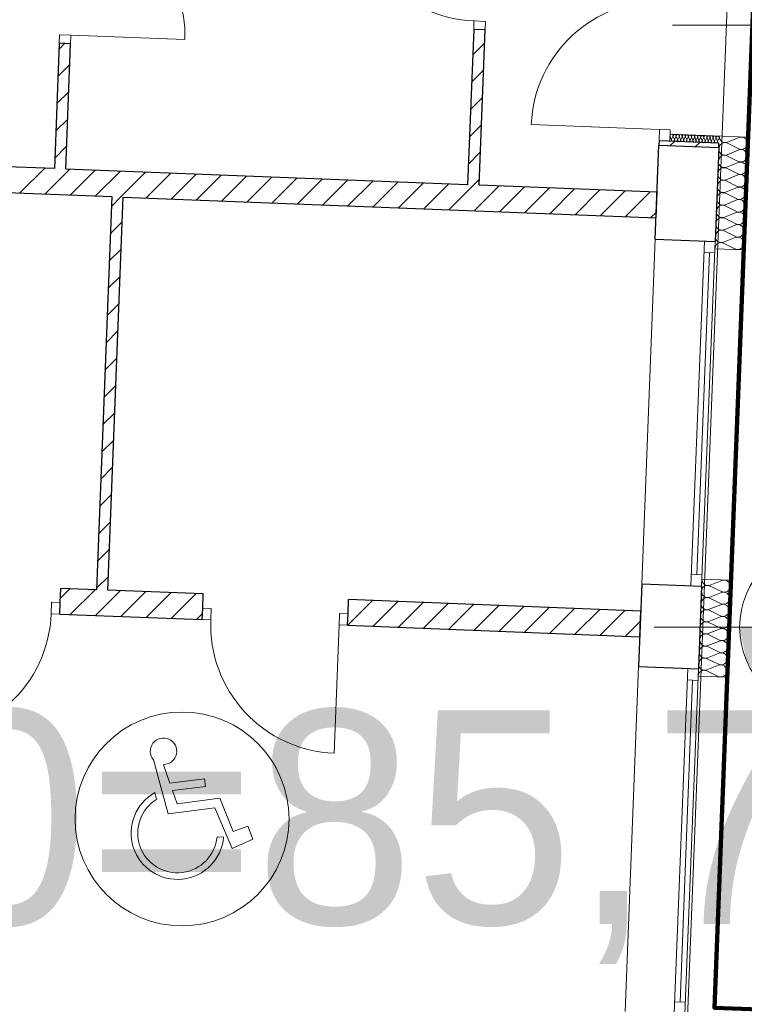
# Model space of a CAD drawing. Extents: x -134780 to 5540120, y 74663 to 5964901.
# Tile 46 of 71: x 5539588.15 to 5539593.23, y 5961341.46 to 5961348.37. Entities that reach past the tile are written whole.
import ezdxf

# ---------------------------------------------------------------- set-up
doc = ezdxf.new("R2010")
doc.units = 0
doc.header["$MEASUREMENT"] = 0
doc.set_wipeout_variables(frame=1)
doc.linetypes.add('Krawędzie ukryte', pattern=[150, 100, -50])
for name, color, linetype, lineweight in [('312_budynek_ewidencyjny_Nr_Pióra__7', 7, 'Continuous', 13), ('Arch opisy_Nr_Pióra__21', 7, 'Continuous', 9), ('Arch wyburzenia_Nr_Pióra__46', 5, 'Continuous', 13), ('arch wypelnienia_Nr_Pióra__118', 7, 'Continuous', 211), ('Arch ściany nośne_Nr_Pióra__21', 7, 'Continuous', 9), ('Arch ściany nośne_Nr_Pióra__27', 7, 'Continuous', 30), ('Drzwi ArchiCAD_Nr_Pióra__27', 7, 'Continuous', 30), ('Drzwi ArchiCAD_Nr_Pióra__5', 7, 'Continuous', 13), ('INWENT RZĘDNE_Nr_Pióra__20', 1, 'Continuous', 100), ('INWENT RZĘDNE_Nr_Pióra__21', 7, 'Continuous', 9), ('INWENT.ŚCIANY_Nr_Pióra__1', 7, 'Continuous', 25), ('mapa', 7, 'Continuous', 13), ('zasuwa_lub_zawor_Nr_Pióra__7', 7, 'Continuous', 13)]:
    doc.layers.add(name, color=color, linetype=linetype, lineweight=lineweight)
doc.layers.add('Arch ocieplenie', color=7, linetype='Continuous')
doc.layers.add('INWENT RZĘDNE', color=7, linetype='Continuous')
for name, color, linetype, lineweight, true_color in [('Arch ocieplenie_Nr_Pióra__22', 7, 'Continuous', 9, 0x7f7f7f), ('Arch okna_Nr_Pióra__4', 7, 'Continuous', 9, 0x029e21), ('Arch wyposarzenie_Nr_Pióra__2', 7, 'Continuous', 13, 0x7f7f7f)]:
    doc.layers.add(name, color=color, linetype=linetype, lineweight=lineweight, true_color=true_color)
doc.styles.add('GENERATED_STYLE_1', font='txt')
pattern_1 = [(45, (5539713.8376, 5961225.37486), (-0.09192388, 0.09192388), [])]

# ---------------------------------------------------------------- blocks, each defined once
blk = doc.blocks.new('Koty wysokościowe_23', base_point=(-119908.5, 122951.6))
at = {"layer": 'INWENT RZĘDNE_Nr_Pióra__21', "linetype": 'Continuous'}
for points in [[(-119908.5, 122951.6), (-119308.5, 122951.6), (-119354.1, 123181.2), (-119484.2, 123375.9), (-119678.8, 123506), (-119908.5, 123551.6)], [(-119908.5, 122951.6), (-120508.5, 122951.6), (-120462.8, 122722), (-120332.7, 122527.4), (-120138.1, 122397.3), (-119908.5, 122351.6)]]:
    blk.add_hatch(color=256, dxfattribs=at).paths.add_polyline_path(points, flags=0)
for p, q in [((-119908.5, 121751.6), (-119908.5, 124151.6)), ((-121108.5, 122951.6), (-118708.5, 122951.6))]:
    blk.add_line(p, q, dxfattribs=at)
blk.add_circle((-119908.5, 122951.6), 600, dxfattribs=at)
at = {"layer": 'INWENT RZĘDNE_Nr_Pióra__21', "insert": (-120086.9, 123774.2), "char_height": 1200, "attachment_point": 7, "style": 'GENERATED_STYLE_1'}
blk.add_mtext('{86,03}', dxfattribs=at)
blk = doc.blocks.new('Koty wysokościowe_22', base_point=(-120037.2, 118730.3))
at = {"layer": 'INWENT RZĘDNE_Nr_Pióra__21', "linetype": 'Continuous'}
for points in [[(-120037.2, 118730.3), (-119437.2, 118730.3), (-119482.8, 118960), (-119612.9, 119154.6), (-119807.6, 119284.7), (-120037.2, 119330.3)], [(-120037.2, 118730.3), (-120637.2, 118730.3), (-120591.5, 118500.7), (-120461.4, 118306.1), (-120266.8, 118176), (-120037.2, 118130.3)]]:
    blk.add_hatch(color=256, dxfattribs=at).paths.add_polyline_path(points, flags=0)
for p, q in [((-120037.2, 117530.3), (-120037.2, 119930.3)), ((-121237.2, 118730.3), (-118837.2, 118730.3))]:
    blk.add_line(p, q, dxfattribs=at)
blk.add_circle((-120037.2, 118730.3), 600, dxfattribs=at)
at = {"layer": 'INWENT RZĘDNE_Nr_Pióra__21', "insert": (-119812.1, 119968.5), "char_height": 1200, "attachment_point": 7, "style": 'GENERATED_STYLE_1'}
blk.add_mtext('{85,73}', dxfattribs=at)
blk = doc.blocks.new('Izolacja cieplna 14_29', base_point=(-120782, 122124.2))
at = {"layer": 'Arch ocieplenie_Nr_Pióra__22', "linetype": 'Continuous'}
for p, q in [((-121116.3, 122152.1), (-121124.5, 122172.7)), ((-121104.8, 122171.9), (-121114.5, 122152.1)), ((-121094.8, 122151.3), (-121103, 122171.8)), ((-121083.2, 122171.1), (-121093, 122151.2)), ((-121073.2, 122150.4), (-121081.4, 122171)), ((-121061.7, 122170.2), (-121071.4, 122150.4)), ((-121051.7, 122149.6), (-121059.9, 122170.1)), ((-121040.1, 122169.4), (-121049.9, 122149.5)), ((-121030.1, 122148.8), (-121038.3, 122169.3)), ((-121018.6, 122168.5), (-121028.3, 122148.7)), ((-121008.6, 122147.9), (-121016.8, 122168.5)), ((-120997, 122167.7), (-121006.8, 122147.8)), ((-120987, 122147.1), (-120995.2, 122167.6)), ((-120975.5, 122166.8), (-120985.2, 122147)), ((-120965.5, 122146.2), (-120973.7, 122166.8)), ((-120953.9, 122166), (-120963.7, 122146.2)), ((-120944, 122145.4), (-120952.1, 122165.9)), ((-120932.4, 122165.2), (-120942.1, 122145.3)), ((-120922.4, 122144.6), (-120930.6, 122165.1)), ((-120910.8, 122164.3), (-120920.6, 122144.5)), ((-120900.9, 122143.7), (-120909, 122164.2)), ((-120889.3, 122163.5), (-120899.1, 122143.6)), ((-120879.3, 122142.9), (-120887.5, 122163.4)), ((-120867.8, 122162.6), (-120877.5, 122142.8)), ((-120857.8, 122142), (-120865.9, 122162.6)), ((-120846.2, 122161.8), (-120856, 122142)), ((-120836.2, 122141.2), (-120844.4, 122161.7)), ((-120824.7, 122160.9), (-120834.4, 122141.1)), ((-120814.7, 122140.3), (-120822.9, 122160.9)), ((-120803.1, 122160.1), (-120812.9, 122140.3)), ((-120793.1, 122139.5), (-120801.3, 122160)), ((-120781.6, 122159.3), (-120791.3, 122139.4))]:
    blk.add_line(p, q, dxfattribs=at)
for centre, start_param, end_param in [((-121114.5, 122176.5), 2.728799, 6.695979), ((-121092.9, 122175.7), 2.728799, 6.695979), ((-121071.4, 122174.9), 2.728799, 6.695979), ((-121049.8, 122174), 2.728799, 6.695979), ((-121028.3, 122173.2), 2.728799, 6.695979), ((-121006.7, 122172.3), 2.728799, 6.695979), ((-120985.2, 122171.5), 2.728799, 6.695979), ((-120963.6, 122170.6), 2.728799, 6.695979), ((-120942.1, 122169.8), 2.728799, 6.695979), ((-120920.5, 122169), 2.728799, 6.695979), ((-120899, 122168.1), 2.728799, 6.695979), ((-120877.5, 122167.3), 2.728799, 6.695979), ((-120855.9, 122166.4), 2.728799, 6.695979), ((-120834.4, 122165.6), 2.728799, 6.695979), ((-120812.8, 122164.8), 2.728799, 6.695979), ((-120791.3, 122163.9), 2.728799, 6.695979), ((-121126.4, 122148.3), 1.570796, 3.554385), ((-121104.8, 122147.4), 5.870392, 9.837571), ((-121083.3, 122146.6), 5.870392, 9.837571), ((-121061.7, 122145.7), 5.870392, 9.837571), ((-121040.2, 122144.9), 5.870392, 9.837571), ((-121018.6, 122144), 5.870392, 9.837571), ((-120997.1, 122143.2), 5.870392, 9.837571), ((-120975.5, 122142.4), 5.870392, 9.837571), ((-120954, 122141.5), 5.870392, 9.837571), ((-120932.4, 122140.7), 5.870392, 9.837571), ((-120910.9, 122139.8), 5.870392, 9.837571), ((-120889.4, 122139), 5.870392, 9.837571), ((-120867.8, 122138.1), 5.870392, 9.837571), ((-120846.3, 122137.3), 5.870392, 9.837571), ((-120824.7, 122136.5), 5.870392, 9.837571), ((-120803.2, 122135.6), 5.870392, 9.837571), ((-120781.6, 122134.8), 5.870392, 7.853982)]:
    blk.add_ellipse(centre, major_axis=(-10.8, 0.4), ratio=0.986338, start_param=start_param, end_param=end_param, dxfattribs=at)
blk = doc.blocks.new('Izolacja cieplna 14_6', base_point=(-120901.6, 119066.5))
at = {"layer": 'Arch ocieplenie_Nr_Pióra__22', "linetype": 'Continuous'}
for p, q in [((-120843.8, 119018.1), (-120764.4, 118979.6)), ((-120761.4, 119057.4), (-120843.5, 119025.3)), ((-120847.1, 118933.2), (-120767.8, 118894.7)), ((-120764.7, 118972.5), (-120846.8, 118940.3)), ((-120768, 118887.6), (-120850.2, 118855.4)), ((-120771.4, 118802.6), (-120853.5, 118770.5)), ((-120850.4, 118848.3), (-120771.1, 118809.8)), ((-120853.8, 118763.3), (-120774.4, 118724.8)), ((-120857.1, 118678.4), (-120777.7, 118639.9)), ((-120774.7, 118717.7), (-120856.8, 118685.5)), ((-120860.4, 118593.5), (-120781, 118555)), ((-120778, 118632.8), (-120860.1, 118600.6)), ((-120781.3, 118547.8), (-120863.4, 118515.6)), ((-120784.6, 118462.9), (-120866.8, 118430.7)), ((-120863.7, 118508.5), (-120784.4, 118470)), ((-120867, 118423.6), (-120787.7, 118385.1))]:
    blk.add_line(p, q, dxfattribs=at)
for centre, start_param, end_param in [((-120859.1, 119064.8), 3.141593, 5.125182), ((-120745.9, 119017.9), 4.299595, 8.266775), ((-120862.4, 118979.9), 1.158004, 5.125183), ((-120865.7, 118895), 1.158004, 5.125183), ((-120749.2, 118932.9), 4.299595, 8.266775), ((-120752.5, 118848), 4.299595, 8.266775), ((-120869, 118810), 1.158004, 5.125183), ((-120755.8, 118763.1), 4.299595, 8.266775), ((-120872.3, 118725.1), 1.158004, 5.125183), ((-120759.1, 118678.1), 4.299595, 8.266775), ((-120875.7, 118640.2), 1.158004, 5.125183), ((-120879, 118555.2), 1.158004, 5.125183), ((-120762.5, 118593.2), 4.299595, 8.266775), ((-120882.3, 118470.3), 1.158004, 5.125183), ((-120765.8, 118508.3), 4.299595, 8.266775), ((-120769.1, 118423.3), 4.299595, 8.266775), ((-120885.6, 118385.3), 1.158004, 3.141593)]:
    blk.add_ellipse(centre, major_axis=(42.5, -1.7), ratio=0.999163, start_param=start_param, end_param=end_param, dxfattribs=at)
blk = doc.blocks.new('Izolacja cieplna 14_5', base_point=(-120780.1, 122174.1))
at = {"layer": 'Arch ocieplenie_Nr_Pióra__22', "linetype": 'Continuous'}
for p, q in [((-120722.4, 122124.2), (-120643.1, 122084.6)), ((-120639.9, 122164.9), (-120722.1, 122131.6)), ((-120725.8, 122036.5), (-120646.5, 121996.9)), ((-120643.4, 122077.2), (-120725.5, 122043.9)), ((-120646.8, 121989.5), (-120729, 121956.2)), ((-120650.2, 121901.8), (-120732.4, 121868.5)), ((-120729.2, 121948.8), (-120649.9, 121909.2)), ((-120732.7, 121861.1), (-120653.4, 121821.5)), ((-120736.1, 121773.4), (-120656.8, 121733.8)), ((-120653.6, 121814.1), (-120735.8, 121780.8)), ((-120657.1, 121726.4), (-120739.2, 121693.1)), ((-120660.5, 121638.7), (-120742.7, 121605.4)), ((-120739.5, 121685.7), (-120660.2, 121646.1)), ((-120663.9, 121551), (-120746.1, 121517.6)), ((-120743, 121598), (-120663.6, 121558.3)), ((-120746.4, 121510.3), (-120667.1, 121470.6)), ((-120749.8, 121422.6), (-120670.5, 121382.9)), ((-120667.4, 121463.3), (-120749.5, 121429.9))]:
    blk.add_line(p, q, dxfattribs=at)
for centre, start_param, end_param in [((-120737.6, 122172.5), 4.712389, 6.695979), ((-120624.5, 122124.1), 5.870392, 9.837571), ((-120741, 122084.7), 2.7288, 6.695979), ((-120744.4, 121997), 2.7288, 6.695979), ((-120627.9, 122036.4), 5.870392, 9.837571), ((-120631.3, 121948.7), 5.870392, 9.837571), ((-120747.9, 121909.3), 2.7288, 6.695979), ((-120634.7, 121861), 5.870392, 9.837571), ((-120751.3, 121821.6), 2.7288, 6.695979), ((-120754.7, 121733.9), 2.7288, 6.695979), ((-120638.2, 121773.3), 5.870392, 9.837571), ((-120758.2, 121646.2), 2.7288, 6.695979), ((-120641.6, 121685.6), 5.870392, 9.837571), ((-120645, 121597.8), 5.870392, 9.837571), ((-120761.6, 121558.5), 2.7288, 6.695979), ((-120648.5, 121510.1), 5.870392, 9.837571), ((-120765, 121470.8), 2.7288, 6.695979), ((-120768.4, 121383.1), 2.7288, 4.712389), ((-120651.9, 121422.4), 5.870392, 9.837571)]:
    blk.add_ellipse(centre, major_axis=(-1.7, -43.9), ratio=0.969166, start_param=start_param, end_param=end_param, dxfattribs=at)
blk = doc.blocks.new('mapa')
at = {"layer": 'Arch ściany nośne_Nr_Pióra__21', "linetype": 'Continuous'}
h = blk.add_hatch(dxfattribs=at)
h.set_pattern_fill('Common_Brick', color=252, scale=0.001, style=0, pattern_type=2)
h.set_pattern_definition(pattern_1)
h.paths.add_polyline_path([(5539593.0556, 5961347.499), (5539592.6359, 5961347.5154), (5539592.6347, 5961347.4854), (5539593.0544, 5961347.469)], flags=0)
h = blk.add_hatch(dxfattribs=at)
h.set_pattern_fill('Common_Brick', color=252, scale=0.001, style=0, pattern_type=2)
h.set_pattern_definition(pattern_1)
h.paths.add_polyline_path([(5539588.4331, 5961344.197), (5539589.4323, 5961344.158), (5539589.4354, 5961344.2379), (5539589.4393, 5961344.3378), (5539588.4401, 5961344.3769), (5539588.4362, 5961344.277)], flags=0)
h = blk.add_hatch(dxfattribs=at)
h.set_pattern_fill('Common_Brick', color=252, scale=0.001, style=0, pattern_type=2)
h.set_pattern_definition(pattern_1)
h.paths.add_polyline_path([(5539590.4546, 5961344.1981), (5539590.4515, 5961344.1181), (5539592.5, 5961344.0381), (5539592.507, 5961344.2179), (5539590.4586, 5961344.298)], flags=0)
at = {"layer": '312_budynek_ewidencyjny_Nr_Pióra__7', "color": 252, "linetype": 'Continuous'}
blk.add_line((5539593.31, 5961353.51), (5539592.23, 5961325.88), dxfattribs=at)
at = {"layer": 'Arch okna_Nr_Pióra__4', "color": 252, "linetype": 'Continuous'}
for p, q in [((5539592.639, 5961347.5954), (5539591.7397, 5961347.6305)), ((5539592.6359, 5961347.5154), (5539592.639, 5961347.5954)), ((5539592.639, 5961347.5954), (5539592.7139, 5961347.5924)), ((5539592.7108, 5961347.5125), (5539592.7139, 5961347.5924)), ((5539592.6089, 5961346.8259), (5539592.5144, 5961344.4078)), ((5539592.9537, 5961346.8125), (5539592.8591, 5961344.3943)), ((5539593.0286, 5961346.8095), (5539592.9341, 5961344.3914)), ((5539592.988, 5961346.7311), (5539592.8997, 5961344.4728)), ((5539592.9505, 5961346.7325), (5539593.0255, 5961346.7296)), ((5539593.2265, 5961346.7518), (5539593.1359, 5961344.4335)), ((5539592.8623, 5961344.4743), (5539592.9372, 5961344.4713)), ((5539592.4918, 5961343.8282), (5539592.3972, 5961341.4101)), ((5539592.8365, 5961343.8148), (5539592.742, 5961341.3966)), ((5539592.9114, 5961343.8118), (5539592.8169, 5961341.3937)), ((5539592.8708, 5961343.7334), (5539592.7826, 5961341.4751)), ((5539592.8334, 5961343.7348), (5539592.9083, 5961343.7319)), ((5539592.7451, 5961341.4765), (5539592.82, 5961341.4736))]:
    blk.add_line(p, q, dxfattribs=at)
blk.add_arc((5539592.639, 5961347.5954), 0.9, 87.76157, 177.76157, dxfattribs=at)
at = {"layer": 'Arch opisy_Nr_Pióra__21', "color": 252, "linetype": 'Krawędzie ukryte'}
blk.add_circle((5539589.2905, 5961342.7596), 0.75, dxfattribs=at)
at = {"layer": 'Arch wyburzenia_Nr_Pióra__46', "color": 252, "linetype": 'Continuous'}
for p, q in [((5539592.7128, 5961347.5625), (5539593.2574, 5961347.5412)), ((5539593.2574, 5961347.5412), (5539593.2265, 5961346.7518)), ((5539593.2265, 5961346.7518), (5539593.0267, 5961346.7596)), ((5539592.936, 5961344.4413), (5539593.1359, 5961344.4335)), ((5539593.1359, 5961344.4335), (5539593.1093, 5961343.7541)), ((5539593.1093, 5961343.7541), (5539592.9095, 5961343.7619))]:
    blk.add_line(p, q, dxfattribs=at)
at = {"layer": 'arch wypelnienia_Nr_Pióra__118', "linetype": 'Continuous', "flags": 128}
blk.add_lwpolyline([(5539579.0885, 5961327.109), (5539579.0561, 5961326.2796), (5539592.7057, 5961325.7461), (5539592.7381, 5961326.5754), (5539592.4383, 5961326.5872), (5539592.7312, 5961334.0814), (5539592.8773, 5961337.8086), (5539594.9154, 5961337.7289), (5539595.0573, 5961341.3599), (5539593.023, 5961341.4356), (5539593.4687, 5961352.947), (5539593.7684, 5961352.9353), (5539593.7872, 5961353.415), (5539593.2876, 5961353.4345), (5539593.2905, 5961353.5105), (5539586.99, 5961353.68), (5539586.89, 5961350.36), (5539580.53, 5961350.62), (5539580.5363, 5961350.8085), (5539580.0155, 5961350.8259), (5539579.9968, 5961350.3462), (5539580.2966, 5961350.3345), (5539579.3883, 5961327.0973)], close=True, dxfattribs=at)
at = {"layer": 'Arch wyposarzenie_Nr_Pióra__2', "color": 252, "linetype": 'Continuous'}
for p, q in [((5539589.0904, 5961343.1738), (5539589.1934, 5961342.795)), ((5539589.206, 5961343.0097), (5539589.1609, 5961343.1397)), ((5539589.4475, 5961343.0408), (5539589.206, 5961343.0097)), ((5539589.4543, 5961342.988), (5539589.4475, 5961343.0408)), ((5539589.0999, 5961342.9445), (5539589.1125, 5961342.8981)), ((5539589.2238, 5961342.9583), (5539589.4543, 5961342.988)), ((5539589.2556, 5961342.8665), (5539589.2238, 5961342.9583)), ((5539589.5563, 5961342.9052), (5539589.2556, 5961342.8665)), ((5539589.6481, 5961342.6708), (5539589.5563, 5961342.9052)), ((5539589.1934, 5961342.795), (5539589.5214, 5961342.8373)), ((5539589.5214, 5961342.8373), (5539589.6416, 5961342.5515)), ((5539589.7523, 5961342.7085), (5539589.6481, 5961342.6708)), ((5539589.7878, 5961342.6179), (5539589.7523, 5961342.7085)), ((5539589.5821, 5961342.6311), (5539589.5359, 5961342.6353)), ((5539589.6416, 5961342.5515), (5539589.7878, 5961342.6179))]:
    blk.add_line(p, q, dxfattribs=at)
for centre, major_axis, start_param, end_param in [((5539589.1605, 5961343.2348), (0.0921, 0.0123), 4.583801, 10.008202), ((5539589.2584, 5961342.6606), (0.3223, 0.0429), 1.947533, 6.059917), ((5539589.2584, 5961342.6606), (0.2762, 0.0368), 1.989195, 6.059917)]:
    blk.add_ellipse(centre, major_axis=major_axis, ratio=0.999933, start_param=start_param, end_param=end_param, dxfattribs=at)
at = {"layer": 'Arch ściany nośne_Nr_Pióra__21', "color": 252, "linetype": 'Continuous'}
for p, q in [((5539588.4278, 5961348.1596), (5539588.467, 5961348.1988)), ((5539591.3284, 5961348.1186), (5539591.4118, 5961348.2019)), ((5539588.4203, 5961347.9682), (5539588.5037, 5961348.0516)), ((5539591.321, 5961347.9273), (5539591.4043, 5961348.0106)), ((5539588.4129, 5961347.7769), (5539588.4962, 5961347.8602)), ((5539591.3135, 5961347.736), (5539591.3968, 5961347.8193)), ((5539588.4054, 5961347.5856), (5539588.4887, 5961347.6689)), ((5539591.306, 5961347.5446), (5539591.3893, 5961347.628)), ((5539588.3979, 5961347.3943), (5539588.4812, 5961347.4776)), ((5539591.2985, 5961347.3533), (5539591.3818, 5961347.4366)), ((5539588.1539, 5961347.1502), (5539588.3272, 5961347.3236)), ((5539588.3308, 5961347.1433), (5539588.5041, 5961347.3166)), ((5539588.5077, 5961347.1364), (5539588.6811, 5961347.3097)), ((5539588.6846, 5961347.1295), (5539588.858, 5961347.3028)), ((5539588.8616, 5961347.1225), (5539589.0349, 5961347.2959)), ((5539589.0385, 5961347.1156), (5539589.2119, 5961347.289)), ((5539589.2154, 5961347.1087), (5539589.3888, 5961347.2821)), ((5539589.3924, 5961347.1018), (5539589.5657, 5961347.2751)), ((5539589.5693, 5961347.0949), (5539589.7427, 5961347.2682)), ((5539589.7462, 5961347.088), (5539589.9196, 5961347.2613)), ((5539589.9232, 5961347.081), (5539590.0965, 5961347.2544)), ((5539590.1001, 5961347.0741), (5539590.2735, 5961347.2475)), ((5539590.277, 5961347.0672), (5539590.4504, 5961347.2406)), ((5539590.454, 5961347.0603), (5539590.6273, 5961347.2337)), ((5539590.6309, 5961347.0534), (5539590.8043, 5961347.2267)), ((5539590.8078, 5961347.0465), (5539590.9812, 5961347.2198)), ((5539590.9848, 5961347.0395), (5539591.1581, 5961347.2129)), ((5539591.3351, 5961347.206), (5539591.3744, 5961347.2453)), ((5539591.1617, 5961347.0326), (5539591.3351, 5961347.206)), ((5539591.3386, 5961347.0257), (5539591.512, 5961347.1991)), ((5539591.5156, 5961347.0188), (5539591.6889, 5961347.1922)), ((5539591.6925, 5961347.0119), (5539591.8659, 5961347.1852)), ((5539591.8694, 5961347.005), (5539592.0428, 5961347.1783)), ((5539592.0464, 5961346.998), (5539592.2197, 5961347.1714)), ((5539592.2233, 5961346.9911), (5539592.3966, 5961347.1645)), ((5539592.4002, 5961346.9842), (5539592.5736, 5961347.1576)), ((5539588.795, 5961347.056), (5539588.8616, 5961347.1225)), ((5539592.5771, 5961346.9773), (5539592.6164, 5961347.0165)), ((5539588.7875, 5961346.8646), (5539588.8708, 5961346.9479)), ((5539588.78, 5961346.6733), (5539588.8634, 5961346.7566)), ((5539588.7726, 5961346.482), (5539588.8559, 5961346.5653)), ((5539588.7651, 5961346.2907), (5539588.8484, 5961346.374)), ((5539588.7576, 5961346.0993), (5539588.8409, 5961346.1826)), ((5539588.7501, 5961345.908), (5539588.8334, 5961345.9913)), ((5539588.7427, 5961345.7167), (5539588.826, 5961345.8)), ((5539588.7352, 5961345.5253), (5539588.8185, 5961345.6087)), ((5539588.7277, 5961345.334), (5539588.811, 5961345.4173)), ((5539588.7202, 5961345.1427), (5539588.8035, 5961345.226)), ((5539588.7127, 5961344.9514), (5539588.7961, 5961345.0347)), ((5539588.7053, 5961344.76), (5539588.7886, 5961344.8434)), ((5539588.6978, 5961344.5687), (5539588.7811, 5961344.652)), ((5539588.6903, 5961344.3774), (5539588.7736, 5961344.4607))]:
    blk.add_line(p, q, dxfattribs=at)
at = {"layer": 'Arch ściany nośne_Nr_Pióra__27', "color": 252, "linetype": 'Continuous'}
for p, q in [((5539591.3354, 5961348.2968), (5539591.2928, 5961347.2076)), ((5539591.4153, 5961348.2937), (5539591.3354, 5961348.2968)), ((5539591.3728, 5961347.2045), (5539591.4153, 5961348.2937)), ((5539588.4294, 5961348.2002), (5539588.395, 5961347.3209)), ((5539588.5094, 5961348.1971), (5539588.4294, 5961348.2002)), ((5539588.475, 5961347.3178), (5539588.5094, 5961348.1971)), ((5539592.6359, 5961347.5154), (5539592.6347, 5961347.4854)), ((5539593.0556, 5961347.499), (5539592.6359, 5961347.5154)), ((5539593.0544, 5961347.469), (5539593.0556, 5961347.499)), ((5539592.6347, 5961347.4854), (5539593.0544, 5961347.469)), ((5539588.395, 5961347.3209), (5539586.8762, 5961347.3803)), ((5539591.2928, 5961347.2076), (5539588.475, 5961347.3178)), ((5539586.8692, 5961347.2004), (5539588.7977, 5961347.125)), ((5539592.6218, 5961347.1557), (5539591.3728, 5961347.2045)), ((5539592.6148, 5961346.9758), (5539592.6218, 5961347.1557)), ((5539588.7977, 5961347.125), (5539588.6899, 5961344.3671)), ((5539588.7698, 5961344.364), (5539588.8776, 5961347.1219)), ((5539588.8776, 5961347.1219), (5539592.6148, 5961346.9758)), ((5539588.4362, 5961344.277), (5539588.4401, 5961344.3769)), ((5539588.6899, 5961344.3671), (5539588.4401, 5961344.3769)), ((5539589.4393, 5961344.3378), (5539588.7698, 5961344.364)), ((5539589.4354, 5961344.2379), (5539589.4393, 5961344.3378)), ((5539588.4331, 5961344.197), (5539588.4362, 5961344.277)), ((5539590.4546, 5961344.1981), (5539590.4586, 5961344.298)), ((5539592.507, 5961344.2179), (5539590.4586, 5961344.298)), ((5539588.4331, 5961344.197), (5539589.4323, 5961344.158)), ((5539589.4323, 5961344.158), (5539589.4354, 5961344.2379)), ((5539590.4515, 5961344.1181), (5539590.4546, 5961344.1981)), ((5539592.5, 5961344.0381), (5539592.507, 5961344.2179)), ((5539590.4515, 5961344.1181), (5539592.5, 5961344.0381))]:
    blk.add_line(p, q, dxfattribs=at)
at = {"layer": 'Drzwi ArchiCAD_Nr_Pióra__27', "color": 252, "linetype": 'Continuous'}
for p, q in [((5539591.4153, 5961348.2937), (5539591.3354, 5961348.2968)), ((5539588.5094, 5961348.1971), (5539588.4294, 5961348.2002)), ((5539588.4331, 5961344.197), (5539588.4362, 5961344.277)), ((5539589.4323, 5961344.158), (5539589.4354, 5961344.2379)), ((5539590.4515, 5961344.1181), (5539590.4546, 5961344.1981))]:
    blk.add_line(p, q, dxfattribs=at)
at = {"layer": 'Drzwi ArchiCAD_Nr_Pióra__5', "color": 252, "linetype": 'Continuous'}
for p, q in [((5539591.3377, 5961348.3568), (5539591.3354, 5961348.2968)), ((5539591.4177, 5961348.3536), (5539591.3377, 5961348.3568)), ((5539591.4153, 5961348.2937), (5539591.4177, 5961348.3536)), ((5539588.4318, 5961348.2602), (5539588.4294, 5961348.2002)), ((5539588.5117, 5961348.2571), (5539588.4318, 5961348.2602)), ((5539588.5094, 5961348.1971), (5539588.5117, 5961348.2571)), ((5539588.5117, 5961348.2571), (5539589.3111, 5961348.2258)), ((5539591.3354, 5961348.2968), (5539591.4153, 5961348.2937)), ((5539588.4294, 5961348.2002), (5539588.5094, 5961348.1971)), ((5539588.3762, 5961344.2793), (5539588.3731, 5961344.1994)), ((5539588.4362, 5961344.277), (5539588.3762, 5961344.2793)), ((5539588.4331, 5961344.197), (5539588.4362, 5961344.277)), ((5539588.3731, 5961344.1994), (5539588.4331, 5961344.197)), ((5539589.4323, 5961344.158), (5539589.4354, 5961344.2379)), ((5539589.4354, 5961344.2379), (5539589.4954, 5961344.2356)), ((5539589.4954, 5961344.2356), (5539589.4923, 5961344.1556)), ((5539590.3916, 5961344.1205), (5539590.3947, 5961344.2004)), ((5539590.3947, 5961344.2004), (5539590.4546, 5961344.1981)), ((5539590.4546, 5961344.1981), (5539590.4515, 5961344.1181)), ((5539589.4923, 5961344.1556), (5539589.4323, 5961344.158)), ((5539590.3916, 5961344.1205), (5539590.3564, 5961343.2212)), ((5539590.4515, 5961344.1181), (5539590.3916, 5961344.1205))]:
    blk.add_line(p, q, dxfattribs=at)
for centre, radius, start, end in [((5539591.3729, 5961349.2561), 0.9, 177.76157, 267.76157), ((5539588.5117, 5961348.2571), 0.8, 357.76157, 87.76157), ((5539587.4738, 5961344.2345), 0.9, 267.76157, 357.76157), ((5539590.3916, 5961344.1205), 0.9, 177.76157, 267.76157)]:
    blk.add_arc(centre, radius, start, end, dxfattribs=at)
at = {"layer": 'INWENT.ŚCIANY_Nr_Pióra__1', "color": 252, "linetype": 'Continuous'}
for p, q in [((5539592.6089, 5961346.8259), (5539592.6347, 5961347.4854)), ((5539592.6347, 5961347.4854), (5539593.0544, 5961347.469)), ((5539593.0544, 5961347.469), (5539593.0286, 5961346.8095)), ((5539592.6089, 5961346.8259), (5539593.0286, 5961346.8095)), ((5539592.5144, 5961344.4078), (5539592.4918, 5961343.8282)), ((5539592.5144, 5961344.4078), (5539592.9341, 5961344.3914)), ((5539592.9341, 5961344.3914), (5539592.9114, 5961343.8118)), ((5539592.4918, 5961343.8282), (5539592.9114, 5961343.8118))]:
    blk.add_line(p, q, dxfattribs=at)
at = {"layer": 'Arch ocieplenie', "color": 252, "linetype": 'Continuous', "lineweight": 9, "xscale": 0.001, "yscale": 0.001, "zscale": 0.001}
for name, p in [('Izolacja cieplna 14_29', (5539593.0556, 5961347.499)), ('Izolacja cieplna 14_5', (5539593.0575, 5961347.549)), ('Izolacja cieplna 14_6', (5539592.936, 5961344.4413))]:
    blk.add_blockref(name, p, dxfattribs=at)
at = {"layer": 'INWENT RZĘDNE', "color": 252, "xscale": 0.001, "yscale": 0.001, "zscale": 0.001}
for name, p in [('Koty wysokościowe_23', (5539593.9291, 5961348.3265)), ('Koty wysokościowe_22', (5539593.8004, 5961344.1052))]:
    blk.add_blockref(name, p, dxfattribs=at)
at = {"layer": 'INWENT RZĘDNE_Nr_Pióra__20', "color": 252, "linetype": 'Continuous', "lineweight": 25, "style": 'GENERATED_STYLE_1'}
blk.add_text('ppp ±0,00=85,75', height=1.5, dxfattribs=at).set_placement((5539579.7225, 5961342.0221))

msp = doc.modelspace()

# ---------------------------------------------------------------- block references
at = {"layer": 'mapa', "color": 4, "lineweight": 40}
msp.add_blockref('mapa', (0, 0), dxfattribs=at)

# ---------------------------------------------------------------- next in the draw order: wipeouts: each hides what was drawn before it
msp.add_wipeout([(5539444.713, 5961266.9628), (5539444.713, 5961415.4628), (5539654.713, 5961415.4628), (5539651.713, 5961412.4128), (5539457.213, 5961412.4128), (5539457.213, 5961270.0128), (5539651.713, 5961270.0128), (5539654.713, 5961266.9628)]).dxf.layer = 'zasuwa_lub_zawor_Nr_Pióra__7'

doc.saveas('drawing.dxf')
